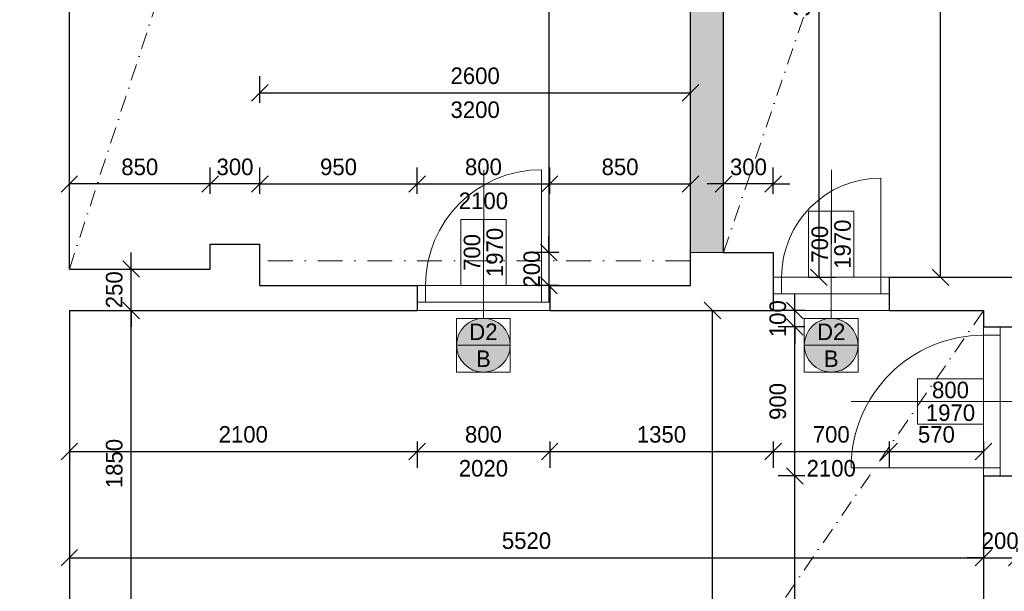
# Model space of a CAD drawing. Header units: millimetres. Extents: x -65956 to 5894746, y -14679 to 163521.
# Tile 55 of 89: x 18930 to 24875, y 2666 to 6120. Entities that reach past the tile are written whole.
import ezdxf

# ---------------------------------------------------------------- set-up
doc = ezdxf.new("R2010")
doc.units = ezdxf.units.MM
doc.linetypes.add('ČERCHOVANÁ', pattern=[1, 0.5, -0.25, 0, -0.25])
doc.layers.get('0').update_dxf_attribs({"lineweight": 5})
doc.layers.get('Defpoints').update_dxf_attribs({"color": 2, "lineweight": 30})
doc.layers.add('- pomocna', color=232, linetype='Continuous', lineweight=0, plot=False)
for name, color, linetype, lineweight in [('Bodko ciarkovana T', 200, 'ČERCHOVANÁ', 0), ('H stavba', 82, 'Continuous', 30), ('KOTY', 51, 'Continuous', 5), ('otvor', 163, 'Continuous', 5), ('RE-buranie', 41, 'Continuous', 18), ('Tbč stavba', 4, 'ČERCHOVANÁ', 0), ('VT kóty', 51, 'Continuous', 5), ('VT sanita', 210, 'Continuous', 5)]:
    doc.layers.add(name, color=color, linetype=linetype, lineweight=lineweight)
doc.styles.add('1-100_te_2mm_200', font='technic_.ttf', dxfattribs={"height": 200})
doc.styles.add('1-20_ce_5mm_100', font='GOTHIC.TTF', dxfattribs={"height": 100})
doc.styles.add('1-50_ce_2mm_100', font='GOTHIC.TTF', dxfattribs={"height": 100})
doc.dimstyles.new('technic_1-100', dxfattribs={"dimtxt": 200, "dimasz": 240, "dimexe": 300, "dimexo": 200, "dimgap": 100, "dimtad": 1, "dimdec": 1, "dimrnd": 0.5, "dimtxsty": '1-100_te_2mm_200', "dimblk": 'OBLIQUE', "dimcen": 2.5, "dimclrd": 256, "dimclrt": 256, "dimadec": 0, "dimazin": 0, "dimtfac": 1, "dimtdec": 1, "dimtix": 1, "dimtmove": 1, "dimatfit": 3, "dimldrblk": 'OBLIQUE', "dimfxl": 400, "dimfxlon": 1, "dimarcsym": 0})

# ---------------------------------------------------------------- blocks, each defined once
blk = doc.blocks.new('_Oblique')
at = {"color": 0, "linetype": 'ByBlock', "lineweight": -2}
blk.add_line((-0.5, -0.5), (0.5, 0.5), dxfattribs=at)
blk = doc.blocks.new('*D180')
at = {"layer": 'Defpoints', "color": 0, "transparency": 16777216}
for p in [(19230.1, 4363.3), (19603.7, 4363.3), (19230.1, 2513.3)]:
    blk.add_point(p, dxfattribs=at)
at = {"layer": 'KOTY', "color": 0, "lineweight": -2, "transparency": 16777216}
for p, q in [((19543.7, 4363.3), (19703.7, 4363.3)), ((19543.7, 2513.3), (19703.7, 2513.3))]:
    blk.add_line(p, q, dxfattribs=at)
at = {"layer": 'KOTY', "lineweight": -2, "transparency": 16777216}
blk.add_line((19603.7, 2513.3), (19603.7, 4363.3), dxfattribs=at)
at = {"layer": 'KOTY', "lineweight": -2, "transparency": 16777216, "xscale": 100, "yscale": 100, "zscale": 100}
for p, rotation in [((19603.7, 4363.3), 90), ((19603.7, 2513.3), 270)]:
    blk.add_blockref('_Oblique', p, dxfattribs=dict(at, rotation=rotation))
at = {"layer": 'KOTY', "transparency": 16777216, "insert": (19501.1, 3438.3), "char_height": 100, "attachment_point": 5, "rotation": 90, "style": '1-20_ce_5mm_100'}
blk.add_mtext('1850', dxfattribs=at)
blk = doc.blocks.new('*D181')
at = {"layer": 'Defpoints', "color": 0, "transparency": 16777216}
for p in [(19230.1, 4363.3), (23113.5, 4363.3), (19280.1, -336.7)]:
    blk.add_point(p, dxfattribs=at)
at = {"layer": 'KOTY', "color": 0, "lineweight": -2, "transparency": 16777216}
for p, q in [((23053.5, 4363.3), (23213.5, 4363.3)), ((23053.5, -336.7), (23213.5, -336.7))]:
    blk.add_line(p, q, dxfattribs=at)
at = {"layer": 'KOTY', "lineweight": -2, "transparency": 16777216}
blk.add_line((23113.5, -336.7), (23113.5, 4363.3), dxfattribs=at)
at = {"layer": 'KOTY', "lineweight": -2, "transparency": 16777216, "xscale": 100, "yscale": 100, "zscale": 100}
for p, rotation in [((23113.5, 4363.3), 90), ((23113.5, -336.7), 270)]:
    blk.add_blockref('_Oblique', p, dxfattribs=dict(at, rotation=rotation))
at = {"layer": 'KOTY', "transparency": 16777216, "insert": (23011, 2013.3), "char_height": 100, "attachment_point": 5, "rotation": 90, "style": '1-20_ce_5mm_100'}
blk.add_mtext('4700', dxfattribs=at)
blk = doc.blocks.new('*D188')
at = {"layer": 'Defpoints', "color": 0, "transparency": 16777216}
for p in [(23610.3, 3363.3), (24750.1, 3363.3), (24750.1, -336.7)]:
    blk.add_point(p, dxfattribs=at)
at = {"layer": 'KOTY', "color": 0, "lineweight": -2, "transparency": 16777216}
for p, q in [((23670.3, 3363.3), (23510.3, 3363.3)), ((23670.3, -336.7), (23510.3, -336.7))]:
    blk.add_line(p, q, dxfattribs=at)
at = {"layer": 'KOTY', "lineweight": -2, "transparency": 16777216}
blk.add_line((23610.3, -336.7), (23610.3, 3363.3), dxfattribs=at)
at = {"layer": 'KOTY', "lineweight": -2, "transparency": 16777216, "xscale": 100, "yscale": 100, "zscale": 100}
for p, rotation in [((23610.3, 3363.3), 90), ((23610.3, -336.7), 270)]:
    blk.add_blockref('_Oblique', p, dxfattribs=dict(at, rotation=rotation))
at = {"layer": 'KOTY', "transparency": 16777216, "insert": (23507.8, 1513.3), "char_height": 100, "attachment_point": 5, "rotation": 90, "style": '1-20_ce_5mm_100'}
blk.add_mtext('3700', dxfattribs=at)
blk = doc.blocks.new('*D189')
at = {"layer": 'Defpoints', "color": 0, "transparency": 16777216}
for p in [(23610.3, 4263.3), (24750.1, 4263.3), (24750.1, 3363.3)]:
    blk.add_point(p, dxfattribs=at)
at = {"layer": 'KOTY', "color": 0, "lineweight": -2, "transparency": 16777216}
for p, q in [((23670.3, 4263.3), (23510.3, 4263.3)), ((23670.3, 3363.3), (23510.3, 3363.3))]:
    blk.add_line(p, q, dxfattribs=at)
at = {"layer": 'KOTY', "lineweight": -2, "transparency": 16777216}
blk.add_line((23610.3, 3363.3), (23610.3, 4263.3), dxfattribs=at)
at = {"layer": 'KOTY', "lineweight": -2, "transparency": 16777216, "xscale": 100, "yscale": 100, "zscale": 100}
for p, rotation in [((23610.3, 4263.3), 90), ((23610.3, 3363.3), 270)]:
    blk.add_blockref('_Oblique', p, dxfattribs=dict(at, rotation=rotation))
at = {"layer": 'KOTY', "transparency": 16777216, "insert": (23507.8, 3813.3), "char_height": 100, "attachment_point": 5, "rotation": 90, "style": '1-20_ce_5mm_100'}
blk.add_mtext('900', dxfattribs=at)
blk = doc.blocks.new('*D190')
at = {"layer": 'Defpoints', "color": 0, "transparency": 16777216}
for p in [(23610.3, 4363.3), (24750.1, 4363.3), (24750.1, 4263.3)]:
    blk.add_point(p, dxfattribs=at)
at = {"layer": 'KOTY', "lineweight": -2, "transparency": 16777216}
for p, q in [((23610.3, 4363.3), (23610.3, 4463.3)), ((23610.3, 4263.3), (23610.3, 4363.3)), ((23610.3, 4263.3), (23610.3, 4163.3))]:
    blk.add_line(p, q, dxfattribs=at)
at = {"layer": 'KOTY', "color": 0, "lineweight": -2, "transparency": 16777216}
for p, q in [((23670.3, 4363.3), (23510.3, 4363.3)), ((23670.3, 4263.3), (23510.3, 4263.3))]:
    blk.add_line(p, q, dxfattribs=at)
at = {"layer": 'KOTY', "lineweight": -2, "transparency": 16777216, "xscale": 100, "yscale": 100, "zscale": 100}
for p, rotation in [((23610.3, 4363.3), 270), ((23610.3, 4263.3), 90)]:
    blk.add_blockref('_Oblique', p, dxfattribs=dict(at, rotation=rotation))
at = {"layer": 'KOTY', "transparency": 16777216, "insert": (23507.8, 4313.3), "char_height": 100, "attachment_point": 5, "rotation": 90, "style": '1-20_ce_5mm_100'}
blk.add_mtext('100', dxfattribs=at)
blk = doc.blocks.new('*D191')
at = {"layer": 'Defpoints', "color": 0, "transparency": 16777216}
for p in [(19230.1, 4363.3), (24750.1, 4363.3), (24750.1, 2869.3)]:
    blk.add_point(p, dxfattribs=at)
at = {"layer": 'KOTY', "color": 0, "lineweight": -2, "transparency": 16777216}
for p, q in [((19230.1, 2929.3), (19230.1, 2769.3)), ((24750.1, 2929.3), (24750.1, 2769.3))]:
    blk.add_line(p, q, dxfattribs=at)
at = {"layer": 'KOTY', "lineweight": -2, "transparency": 16777216}
blk.add_line((19230.1, 2869.3), (24750.1, 2869.3), dxfattribs=at)
at = {"layer": 'KOTY', "lineweight": -2, "transparency": 16777216, "xscale": 100, "yscale": 100, "zscale": 100, "rotation": 180}
blk.add_blockref('_Oblique', (19230.1, 2869.3), dxfattribs=at)
at = {"layer": 'KOTY', "lineweight": -2, "transparency": 16777216, "xscale": 100, "yscale": 100, "zscale": 100}
blk.add_blockref('_Oblique', (24750.1, 2869.3), dxfattribs=at)
at = {"layer": 'KOTY', "transparency": 16777216, "insert": (21990.1, 2971.8), "char_height": 100, "attachment_point": 5, "style": '1-20_ce_5mm_100'}
blk.add_mtext('5520', dxfattribs=at)
blk = doc.blocks.new('*D195')
at = {"layer": 'Defpoints', "color": 0, "transparency": 16777216}
for p in [(22880.1, 9363.3), (22124.6, 4713.3), (22980.1, 4713.3)]:
    blk.add_point(p, dxfattribs=at)
at = {"layer": 'KOTY', "color": 0, "lineweight": -2, "transparency": 16777216}
for p, q in [((22184.6, 9363.3), (22024.6, 9363.3)), ((22184.6, 4713.3), (22024.6, 4713.3))]:
    blk.add_line(p, q, dxfattribs=at)
at = {"layer": 'KOTY', "lineweight": -2, "transparency": 16777216}
blk.add_line((22124.6, 9363.3), (22124.6, 4713.3), dxfattribs=at)
at = {"layer": 'KOTY', "lineweight": -2, "transparency": 16777216, "xscale": 100, "yscale": 100, "zscale": 100}
for p, rotation in [((22124.6, 9363.3), 90), ((22124.6, 4713.3), 270)]:
    blk.add_blockref('_Oblique', p, dxfattribs=dict(at, rotation=rotation))
at = {"layer": 'KOTY', "transparency": 16777216, "insert": (22022.1, 7038.3), "char_height": 100, "attachment_point": 5, "rotation": 90, "style": '1-20_ce_5mm_100'}
blk.add_mtext('4650', dxfattribs=at)
blk = doc.blocks.new('*D196')
at = {"layer": 'Defpoints', "color": 0, "transparency": 16777216}
for p in [(19230.1, 4613.3), (19603.7, 4613.3), (19230.1, 4363.3)]:
    blk.add_point(p, dxfattribs=at)
at = {"layer": 'KOTY', "lineweight": -2, "transparency": 16777216}
for p, q in [((19603.7, 4613.3), (19603.7, 4713.3)), ((19603.7, 4363.3), (19603.7, 4613.3)), ((19603.7, 4363.3), (19603.7, 4263.3))]:
    blk.add_line(p, q, dxfattribs=at)
at = {"layer": 'KOTY', "color": 0, "lineweight": -2, "transparency": 16777216}
for p, q in [((19543.7, 4613.3), (19703.7, 4613.3)), ((19543.7, 4363.3), (19703.7, 4363.3))]:
    blk.add_line(p, q, dxfattribs=at)
at = {"layer": 'KOTY', "lineweight": -2, "transparency": 16777216, "xscale": 100, "yscale": 100, "zscale": 100}
for p, rotation in [((19603.7, 4613.3), 270), ((19603.7, 4363.3), 90)]:
    blk.add_blockref('_Oblique', p, dxfattribs=dict(at, rotation=rotation))
at = {"layer": 'KOTY', "transparency": 16777216, "insert": (19501.1, 4488.3), "char_height": 100, "attachment_point": 5, "rotation": 90, "style": '1-20_ce_5mm_100'}
blk.add_mtext('250', dxfattribs=at)
blk = doc.blocks.new('*D197')
at = {"layer": 'Defpoints', "color": 0, "transparency": 16777216}
for p in [(21330.1, 5127.4), (20380.1, 4763.3), (21330.1, 4363.3)]:
    blk.add_point(p, dxfattribs=at)
at = {"layer": 'KOTY', "color": 0, "lineweight": -2, "transparency": 16777216}
for p, q in [((20380.1, 5067.4), (20380.1, 5227.4)), ((21330.1, 5067.4), (21330.1, 5227.4))]:
    blk.add_line(p, q, dxfattribs=at)
at = {"layer": 'KOTY', "lineweight": -2, "transparency": 16777216}
blk.add_line((20380.1, 5127.4), (21330.1, 5127.4), dxfattribs=at)
at = {"layer": 'KOTY', "lineweight": -2, "transparency": 16777216, "xscale": 100, "yscale": 100, "zscale": 100, "rotation": 180}
blk.add_blockref('_Oblique', (20380.1, 5127.4), dxfattribs=at)
at = {"layer": 'KOTY', "lineweight": -2, "transparency": 16777216, "xscale": 100, "yscale": 100, "zscale": 100}
blk.add_blockref('_Oblique', (21330.1, 5127.4), dxfattribs=at)
at = {"layer": 'KOTY', "transparency": 16777216, "insert": (20855.1, 5229.9), "char_height": 100, "attachment_point": 5, "style": '1-20_ce_5mm_100'}
blk.add_mtext('950', dxfattribs=at)
blk = doc.blocks.new('*D198')
at = {"layer": 'Defpoints', "color": 0, "transparency": 16777216}
for p in [(22130.1, 5127.4), (22130.1, 4513.3), (21330.1, 4363.3)]:
    blk.add_point(p, dxfattribs=at)
at = {"layer": 'KOTY', "color": 0, "lineweight": -2, "transparency": 16777216}
for p, q in [((21330.1, 5067.4), (21330.1, 5227.4)), ((22130.1, 5067.4), (22130.1, 5227.4))]:
    blk.add_line(p, q, dxfattribs=at)
at = {"layer": 'KOTY', "lineweight": -2, "transparency": 16777216}
blk.add_line((21330.1, 5127.4), (22130.1, 5127.4), dxfattribs=at)
at = {"layer": 'KOTY', "lineweight": -2, "transparency": 16777216, "xscale": 100, "yscale": 100, "zscale": 100, "rotation": 180}
blk.add_blockref('_Oblique', (21330.1, 5127.4), dxfattribs=at)
at = {"layer": 'KOTY', "lineweight": -2, "transparency": 16777216, "xscale": 100, "yscale": 100, "zscale": 100}
blk.add_blockref('_Oblique', (22130.1, 5127.4), dxfattribs=at)
at = {"layer": 'KOTY', "transparency": 16777216, "char_height": 100, "attachment_point": 5, "style": '1-20_ce_5mm_100'}
for s, insert in [('800', (21730.1, 5229.9)), ('2100', (21730.1, 5024.8))]:
    blk.add_mtext(s, dxfattribs=dict(at, insert=insert))
blk = doc.blocks.new('*D199')
at = {"layer": 'Defpoints', "color": 0, "transparency": 16777216}
for p in [(22980.1, 5127.4), (22130.1, 4513.3), (22980.1, 4513.3)]:
    blk.add_point(p, dxfattribs=at)
at = {"layer": 'KOTY', "color": 0, "lineweight": -2, "transparency": 16777216}
for p, q in [((22130.1, 5067.4), (22130.1, 5227.4)), ((22980.1, 5067.4), (22980.1, 5227.4))]:
    blk.add_line(p, q, dxfattribs=at)
at = {"layer": 'KOTY', "lineweight": -2, "transparency": 16777216}
blk.add_line((22130.1, 5127.4), (22980.1, 5127.4), dxfattribs=at)
at = {"layer": 'KOTY', "lineweight": -2, "transparency": 16777216, "xscale": 100, "yscale": 100, "zscale": 100, "rotation": 180}
blk.add_blockref('_Oblique', (22130.1, 5127.4), dxfattribs=at)
at = {"layer": 'KOTY', "lineweight": -2, "transparency": 16777216, "xscale": 100, "yscale": 100, "zscale": 100}
blk.add_blockref('_Oblique', (22980.1, 5127.4), dxfattribs=at)
at = {"layer": 'KOTY', "transparency": 16777216, "insert": (22555.1, 5229.9), "char_height": 100, "attachment_point": 5, "style": '1-20_ce_5mm_100'}
blk.add_mtext('850', dxfattribs=at)
blk = doc.blocks.new('*D224')
at = {"layer": 'Defpoints', "color": 0, "transparency": 16777216}
for p in [(24750.1, 4363.3), (24950.1, 3363.3), (24950.1, 2869.3)]:
    blk.add_point(p, dxfattribs=at)
at = {"layer": 'KOTY', "color": 0, "lineweight": -2, "transparency": 16777216}
for p, q in [((24750.1, 2929.3), (24750.1, 2769.3)), ((24950.1, 2929.3), (24950.1, 2769.3))]:
    blk.add_line(p, q, dxfattribs=at)
at = {"layer": 'KOTY', "lineweight": -2, "transparency": 16777216}
for p, q in [((24750.1, 2869.3), (24650.1, 2869.3)), ((24750.1, 2869.3), (24950.1, 2869.3)), ((24950.1, 2869.3), (25050.1, 2869.3))]:
    blk.add_line(p, q, dxfattribs=at)
at = {"layer": 'KOTY', "lineweight": -2, "transparency": 16777216, "xscale": 100, "yscale": 100, "zscale": 100}
blk.add_blockref('_Oblique', (24750.1, 2869.3), dxfattribs=at)
at = {"layer": 'KOTY', "lineweight": -2, "transparency": 16777216, "xscale": 100, "yscale": 100, "zscale": 100, "rotation": 180}
blk.add_blockref('_Oblique', (24950.1, 2869.3), dxfattribs=at)
at = {"layer": 'KOTY', "transparency": 16777216, "insert": (24850.1, 2971.8), "char_height": 100, "attachment_point": 5, "style": '1-20_ce_5mm_100'}
blk.add_mtext('200', dxfattribs=at)
blk = doc.blocks.new('*D229')
at = {"layer": 'Defpoints', "color": 0, "transparency": 16777216}
for p in [(23180.1, 8013.3), (23480.1, 4563.3), (23755.6, 4563.3)]:
    blk.add_point(p, dxfattribs=at)
at = {"layer": 'KOTY', "color": 0, "lineweight": -2, "transparency": 16777216}
for p, q in [((23695.6, 8013.3), (23855.6, 8013.3)), ((23695.6, 4563.3), (23855.6, 4563.3))]:
    blk.add_line(p, q, dxfattribs=at)
at = {"layer": 'KOTY', "lineweight": -2, "transparency": 16777216}
blk.add_line((23755.6, 8013.3), (23755.6, 4563.3), dxfattribs=at)
at = {"layer": 'KOTY', "lineweight": -2, "transparency": 16777216, "xscale": 100, "yscale": 100, "zscale": 100}
for p, rotation in [((23755.6, 8013.3), 90), ((23755.6, 4563.3), 270)]:
    blk.add_blockref('_Oblique', p, dxfattribs=dict(at, rotation=rotation))
at = {"layer": 'KOTY', "transparency": 16777216, "insert": (23653.1, 6288.3), "char_height": 100, "attachment_point": 5, "rotation": 90, "style": '1-20_ce_5mm_100'}
blk.add_mtext('3450', dxfattribs=at)
blk = doc.blocks.new('*D303')
at = {"layer": 'Defpoints', "color": 0, "transparency": 16777216}
for p in [(20080.1, 5127.4), (20080.1, 4763.3), (20380.1, 4763.3)]:
    blk.add_point(p, dxfattribs=at)
at = {"layer": 'KOTY', "color": 0, "lineweight": -2, "transparency": 16777216}
for p, q in [((20080.1, 5067.4), (20080.1, 5227.4)), ((20380.1, 5067.4), (20380.1, 5227.4))]:
    blk.add_line(p, q, dxfattribs=at)
at = {"layer": 'KOTY', "lineweight": -2, "transparency": 16777216}
for p, q in [((20080.1, 5127.4), (19980.1, 5127.4)), ((20380.1, 5127.4), (20080.1, 5127.4)), ((20380.1, 5127.4), (20480.1, 5127.4))]:
    blk.add_line(p, q, dxfattribs=at)
at = {"layer": 'KOTY', "lineweight": -2, "transparency": 16777216, "xscale": 100, "yscale": 100, "zscale": 100}
blk.add_blockref('_Oblique', (20080.1, 5127.4), dxfattribs=at)
at = {"layer": 'KOTY', "lineweight": -2, "transparency": 16777216, "xscale": 100, "yscale": 100, "zscale": 100, "rotation": 180}
blk.add_blockref('_Oblique', (20380.1, 5127.4), dxfattribs=at)
at = {"layer": 'KOTY', "transparency": 16777216, "insert": (20230.1, 5229.9), "char_height": 100, "attachment_point": 5, "style": '1-20_ce_5mm_100'}
blk.add_mtext('300', dxfattribs=at)
blk = doc.blocks.new('*D304')
at = {"layer": 'Defpoints', "color": 0, "transparency": 16777216}
for p in [(19230.1, 5127.4), (20080.1, 4763.3), (19230.1, 4613.3)]:
    blk.add_point(p, dxfattribs=at)
at = {"layer": 'KOTY', "color": 0, "lineweight": -2, "transparency": 16777216}
for p, q in [((19230.1, 5067.4), (19230.1, 5227.4)), ((20080.1, 5067.4), (20080.1, 5227.4))]:
    blk.add_line(p, q, dxfattribs=at)
at = {"layer": 'KOTY', "lineweight": -2, "transparency": 16777216}
blk.add_line((20080.1, 5127.4), (19230.1, 5127.4), dxfattribs=at)
at = {"layer": 'KOTY', "lineweight": -2, "transparency": 16777216, "xscale": 100, "yscale": 100, "zscale": 100, "rotation": 180}
blk.add_blockref('_Oblique', (19230.1, 5127.4), dxfattribs=at)
at = {"layer": 'KOTY', "lineweight": -2, "transparency": 16777216, "xscale": 100, "yscale": 100, "zscale": 100}
blk.add_blockref('_Oblique', (20080.1, 5127.4), dxfattribs=at)
at = {"layer": 'KOTY', "transparency": 16777216, "insert": (19655.1, 5229.9), "char_height": 100, "attachment_point": 5, "style": '1-20_ce_5mm_100'}
blk.add_mtext('850', dxfattribs=at)
blk = doc.blocks.new('*D305')
at = {"layer": 'Defpoints', "color": 0, "transparency": 16777216}
for p in [(19230.1, 4363.3), (21330.1, 4363.3), (21330.1, 3511.4)]:
    blk.add_point(p, dxfattribs=at)
at = {"layer": 'KOTY', "color": 0, "lineweight": -2, "transparency": 16777216}
for p, q in [((19230.1, 3571.4), (19230.1, 3411.4)), ((21330.1, 3571.4), (21330.1, 3411.4))]:
    blk.add_line(p, q, dxfattribs=at)
at = {"layer": 'KOTY', "lineweight": -2, "transparency": 16777216}
blk.add_line((19230.1, 3511.4), (21330.1, 3511.4), dxfattribs=at)
at = {"layer": 'KOTY', "lineweight": -2, "transparency": 16777216, "xscale": 100, "yscale": 100, "zscale": 100, "rotation": 180}
blk.add_blockref('_Oblique', (19230.1, 3511.4), dxfattribs=at)
at = {"layer": 'KOTY', "lineweight": -2, "transparency": 16777216, "xscale": 100, "yscale": 100, "zscale": 100}
blk.add_blockref('_Oblique', (21330.1, 3511.4), dxfattribs=at)
at = {"layer": 'KOTY', "transparency": 16777216, "insert": (20280.1, 3613.9), "char_height": 100, "attachment_point": 5, "style": '1-20_ce_5mm_100'}
blk.add_mtext('2100', dxfattribs=at)
blk = doc.blocks.new('*D306')
at = {"layer": 'Defpoints', "color": 0, "transparency": 16777216}
for p in [(21330.1, 4363.3), (22130.1, 4363.3), (22130.1, 3511.4)]:
    blk.add_point(p, dxfattribs=at)
at = {"layer": 'KOTY', "color": 0, "lineweight": -2, "transparency": 16777216}
for p, q in [((21330.1, 3571.4), (21330.1, 3411.4)), ((22130.1, 3571.4), (22130.1, 3411.4))]:
    blk.add_line(p, q, dxfattribs=at)
at = {"layer": 'KOTY', "lineweight": -2, "transparency": 16777216}
blk.add_line((21330.1, 3511.4), (22130.1, 3511.4), dxfattribs=at)
at = {"layer": 'KOTY', "lineweight": -2, "transparency": 16777216, "xscale": 100, "yscale": 100, "zscale": 100, "rotation": 180}
blk.add_blockref('_Oblique', (21330.1, 3511.4), dxfattribs=at)
at = {"layer": 'KOTY', "lineweight": -2, "transparency": 16777216, "xscale": 100, "yscale": 100, "zscale": 100}
blk.add_blockref('_Oblique', (22130.1, 3511.4), dxfattribs=at)
at = {"layer": 'KOTY', "transparency": 16777216, "char_height": 100, "attachment_point": 5, "style": '1-20_ce_5mm_100'}
for s, insert in [('800', (21730.1, 3613.9)), ('2020', (21730.1, 3408.9))]:
    blk.add_mtext(s, dxfattribs=dict(at, insert=insert))
blk = doc.blocks.new('*D307')
at = {"layer": 'Defpoints', "color": 0, "transparency": 16777216}
for p in [(22130.1, 4363.3), (23480.1, 4363.3), (23480.1, 3511.4)]:
    blk.add_point(p, dxfattribs=at)
at = {"layer": 'KOTY', "color": 0, "lineweight": -2, "transparency": 16777216}
for p, q in [((22130.1, 3571.4), (22130.1, 3411.4)), ((23480.1, 3571.4), (23480.1, 3411.4))]:
    blk.add_line(p, q, dxfattribs=at)
at = {"layer": 'KOTY', "lineweight": -2, "transparency": 16777216}
blk.add_line((22130.1, 3511.4), (23480.1, 3511.4), dxfattribs=at)
at = {"layer": 'KOTY', "lineweight": -2, "transparency": 16777216, "xscale": 100, "yscale": 100, "zscale": 100, "rotation": 180}
blk.add_blockref('_Oblique', (22130.1, 3511.4), dxfattribs=at)
at = {"layer": 'KOTY', "lineweight": -2, "transparency": 16777216, "xscale": 100, "yscale": 100, "zscale": 100}
blk.add_blockref('_Oblique', (23480.1, 3511.4), dxfattribs=at)
at = {"layer": 'KOTY', "transparency": 16777216, "insert": (22805.1, 3613.9), "char_height": 100, "attachment_point": 5, "style": '1-20_ce_5mm_100'}
blk.add_mtext('1350', dxfattribs=at)
blk = doc.blocks.new('*D308')
at = {"layer": 'Defpoints', "color": 0, "transparency": 16777216}
for p in [(23480.1, 4363.3), (24180.1, 4363.3), (24180.1, 3511.4)]:
    blk.add_point(p, dxfattribs=at)
at = {"layer": 'KOTY', "color": 0, "lineweight": -2, "transparency": 16777216}
for p, q in [((23480.1, 3571.4), (23480.1, 3411.4)), ((24180.1, 3571.4), (24180.1, 3411.4))]:
    blk.add_line(p, q, dxfattribs=at)
at = {"layer": 'KOTY', "lineweight": -2, "transparency": 16777216}
blk.add_line((23480.1, 3511.4), (24180.1, 3511.4), dxfattribs=at)
at = {"layer": 'KOTY', "lineweight": -2, "transparency": 16777216, "xscale": 100, "yscale": 100, "zscale": 100, "rotation": 180}
blk.add_blockref('_Oblique', (23480.1, 3511.4), dxfattribs=at)
at = {"layer": 'KOTY', "lineweight": -2, "transparency": 16777216, "xscale": 100, "yscale": 100, "zscale": 100}
blk.add_blockref('_Oblique', (24180.1, 3511.4), dxfattribs=at)
at = {"layer": 'KOTY', "transparency": 16777216, "char_height": 100, "attachment_point": 5, "style": '1-20_ce_5mm_100'}
for s, insert in [('700', (23830.1, 3613.9)), ('2100', (23830.1, 3408.9))]:
    blk.add_mtext(s, dxfattribs=dict(at, insert=insert))
blk = doc.blocks.new('*D309')
at = {"layer": 'Defpoints', "color": 0, "transparency": 16777216}
for p in [(24180.1, 4363.3), (24750.1, 4363.3), (24750.1, 3511.4)]:
    blk.add_point(p, dxfattribs=at)
at = {"layer": 'KOTY', "color": 0, "lineweight": -2, "transparency": 16777216}
for p, q in [((24180.1, 3571.4), (24180.1, 3411.4)), ((24750.1, 3571.4), (24750.1, 3411.4))]:
    blk.add_line(p, q, dxfattribs=at)
at = {"layer": 'KOTY', "lineweight": -2, "transparency": 16777216}
blk.add_line((24180.1, 3511.4), (24750.1, 3511.4), dxfattribs=at)
at = {"layer": 'KOTY', "lineweight": -2, "transparency": 16777216, "xscale": 100, "yscale": 100, "zscale": 100, "rotation": 180}
blk.add_blockref('_Oblique', (24180.1, 3511.4), dxfattribs=at)
at = {"layer": 'KOTY', "lineweight": -2, "transparency": 16777216, "xscale": 100, "yscale": 100, "zscale": 100}
blk.add_blockref('_Oblique', (24750.1, 3511.4), dxfattribs=at)
at = {"layer": 'KOTY', "transparency": 16777216, "insert": (24465.1, 3613.9), "char_height": 100, "attachment_point": 5, "style": '1-20_ce_5mm_100'}
blk.add_mtext('570', dxfattribs=at)
blk = doc.blocks.new('*D310')
at = {"layer": 'Defpoints', "color": 0, "transparency": 16777216}
for p in [(23180.1, 5127.4), (23180.1, 4713.3), (23480.1, 4713.3)]:
    blk.add_point(p, dxfattribs=at)
at = {"layer": 'KOTY', "color": 0, "lineweight": -2, "transparency": 16777216}
for p, q in [((23180.1, 5067.4), (23180.1, 5227.4)), ((23480.1, 5067.4), (23480.1, 5227.4))]:
    blk.add_line(p, q, dxfattribs=at)
at = {"layer": 'KOTY', "lineweight": -2, "transparency": 16777216}
for p, q in [((23180.1, 5127.4), (23080.1, 5127.4)), ((23480.1, 5127.4), (23180.1, 5127.4)), ((23480.1, 5127.4), (23580.1, 5127.4))]:
    blk.add_line(p, q, dxfattribs=at)
at = {"layer": 'KOTY', "lineweight": -2, "transparency": 16777216, "xscale": 100, "yscale": 100, "zscale": 100}
blk.add_blockref('_Oblique', (23180.1, 5127.4), dxfattribs=at)
at = {"layer": 'KOTY', "lineweight": -2, "transparency": 16777216, "xscale": 100, "yscale": 100, "zscale": 100, "rotation": 180}
blk.add_blockref('_Oblique', (23480.1, 5127.4), dxfattribs=at)
at = {"layer": 'KOTY', "transparency": 16777216, "insert": (23330.1, 5229.9), "char_height": 100, "attachment_point": 5, "style": '1-20_ce_5mm_100'}
blk.add_mtext('300', dxfattribs=at)
blk = doc.blocks.new('*D311')
at = {"layer": 'Defpoints', "color": 0, "transparency": 16777216}
for p in [(24180.1, 9363.3), (24490.3, 9363.3), (24180.1, 4563.3)]:
    blk.add_point(p, dxfattribs=at)
at = {"layer": 'KOTY', "color": 0, "lineweight": -2, "transparency": 16777216}
for p, q in [((24430.3, 9363.3), (24590.3, 9363.3)), ((24430.3, 4563.3), (24590.3, 4563.3))]:
    blk.add_line(p, q, dxfattribs=at)
at = {"layer": 'KOTY', "lineweight": -2, "transparency": 16777216}
blk.add_line((24490.3, 4563.3), (24490.3, 9363.3), dxfattribs=at)
at = {"layer": 'KOTY', "lineweight": -2, "transparency": 16777216, "xscale": 100, "yscale": 100, "zscale": 100}
for p, rotation in [((24490.3, 9363.3), 90), ((24490.3, 4563.3), 270)]:
    blk.add_blockref('_Oblique', p, dxfattribs=dict(at, rotation=rotation))
at = {"layer": 'KOTY', "transparency": 16777216, "insert": (24387.8, 6963.3), "char_height": 100, "attachment_point": 5, "rotation": 90, "style": '1-20_ce_5mm_100'}
blk.add_mtext('4800', dxfattribs=at)
blk = doc.blocks.new('*D353')
at = {"layer": 'Defpoints', "color": 0, "transparency": 16777216}
for p in [(22980.1, 5677.8), (20380.1, 4763.3), (22980.1, 4763.3)]:
    blk.add_point(p, dxfattribs=at)
at = {"layer": 'KOTY', "color": 0, "lineweight": -2, "transparency": 16777216}
for p, q in [((20380.1, 5617.8), (20380.1, 5777.8)), ((22980.1, 5617.8), (22980.1, 5777.8))]:
    blk.add_line(p, q, dxfattribs=at)
at = {"layer": 'KOTY', "lineweight": -2, "transparency": 16777216}
blk.add_line((20380.1, 5677.8), (22980.1, 5677.8), dxfattribs=at)
at = {"layer": 'KOTY', "lineweight": -2, "transparency": 16777216, "xscale": 100, "yscale": 100, "zscale": 100, "rotation": 180}
blk.add_blockref('_Oblique', (20380.1, 5677.8), dxfattribs=at)
at = {"layer": 'KOTY', "lineweight": -2, "transparency": 16777216, "xscale": 100, "yscale": 100, "zscale": 100}
blk.add_blockref('_Oblique', (22980.1, 5677.8), dxfattribs=at)
at = {"layer": 'KOTY', "transparency": 16777216, "char_height": 100, "attachment_point": 5, "style": '1-20_ce_5mm_100'}
for s, insert in [('2600', (21680.1, 5780.3)), ('3200', (21680.1, 5575.3))]:
    blk.add_mtext(s, dxfattribs=dict(at, insert=insert))
blk = doc.blocks.new('*T354')
at = {"layer": 'Defpoints', "color": 8, "linetype": 'ByBlock', "lineweight": 0, "transparency": 16777216}
for p, q in [((-274.7, 0), (-274.7, 400)), ((0, 400), (-274.7, 400)), ((-137.3, 0), (-137.3, 400)), ((0, 0), (0, 400)), ((0, 0), (-274.7, 0))]:
    blk.add_line(p, q, dxfattribs=at)
at = {"layer": 'VT kóty', "color": 0, "transparency": 16777216, "char_height": 100, "width": 396, "attachment_point": 5, "rotation": 90, "style": '1-50_ce_2mm_100'}
for s, insert in [('700', (-206, 200)), ('1970', (-68.7, 200))]:
    blk.add_mtext(s, dxfattribs=dict(at, insert=insert))
blk = doc.blocks.new('*T355')
at = {"layer": 'Defpoints', "color": 8, "linetype": 'ByBlock', "lineweight": 0, "transparency": 16777216}
for p, q in [((0, 0), (324.9, 0)), ((0, 0), (0, -324.9)), ((324.9, 0), (324.9, -324.9)), ((0, -162.5), (324.9, -162.5)), ((0, -324.9), (324.9, -324.9))]:
    blk.add_line(p, q, dxfattribs=at)
at = {"layer": 'VT kóty', "color": 0, "transparency": 16777216, "char_height": 100, "width": 320.944, "attachment_point": 5, "style": '1-50_ce_2mm_100'}
for s, insert in [('D2', (162.5, -81.2)), ('B', (162.5, -243.7))]:
    blk.add_mtext(s, dxfattribs=dict(at, insert=insert))
blk = doc.blocks.new('*T357')
at = {"layer": 'Defpoints', "color": 8, "linetype": 'ByBlock', "lineweight": 0, "transparency": 16777216}
for p, q in [((-274.7, 0), (-274.7, 400)), ((0, 400), (-274.7, 400)), ((-137.3, 0), (-137.3, 400)), ((0, 0), (0, 400)), ((0, 0), (-274.7, 0))]:
    blk.add_line(p, q, dxfattribs=at)
at = {"layer": 'VT kóty', "color": 0, "transparency": 16777216, "char_height": 100, "width": 396, "attachment_point": 5, "rotation": 90, "style": '1-50_ce_2mm_100'}
for s, insert in [('700', (-206, 200)), ('1970', (-68.7, 200))]:
    blk.add_mtext(s, dxfattribs=dict(at, insert=insert))
blk = doc.blocks.new('*T356')
at = {"layer": 'Defpoints', "color": 8, "linetype": 'ByBlock', "lineweight": 0, "transparency": 16777216}
for p, q in [((0, 0), (324.9, 0)), ((0, 0), (0, -324.9)), ((324.9, 0), (324.9, -324.9)), ((0, -162.5), (324.9, -162.5)), ((0, -324.9), (324.9, -324.9))]:
    blk.add_line(p, q, dxfattribs=at)
at = {"layer": 'VT kóty', "color": 0, "transparency": 16777216, "char_height": 100, "width": 320.944, "attachment_point": 5, "style": '1-50_ce_2mm_100'}
for s, insert in [('D2', (162.5, -81.2)), ('B', (162.5, -243.7))]:
    blk.add_mtext(s, dxfattribs=dict(at, insert=insert))
blk = doc.blocks.new('*T370')
at = {"layer": 'Defpoints', "color": 8, "linetype": 'ByBlock', "lineweight": 0, "transparency": 16777216}
for p, q in [((0, 274.7), (400, 274.7)), ((0, 0), (0, 274.7)), ((400, 0), (400, 274.7)), ((0, 137.3), (400, 137.3)), ((0, 0), (400, 0))]:
    blk.add_line(p, q, dxfattribs=at)
at = {"layer": 'VT kóty', "color": 0, "transparency": 16777216, "char_height": 100, "width": 396, "attachment_point": 5, "style": '1-50_ce_2mm_100'}
for s, insert in [('800', (200, 206)), ('1970', (200, 68.7))]:
    blk.add_mtext(s, dxfattribs=dict(at, insert=insert))
blk = doc.blocks.new('*D926')
at = {"layer": 'Defpoints', "color": 0, "transparency": 16777216}
for p in [(22980.1, 4713.3), (22124.6, 4513.3), (22980.1, 4513.3)]:
    blk.add_point(p, dxfattribs=at)
at = {"layer": 'KOTY', "lineweight": -2, "transparency": 16777216}
for p, q in [((22124.6, 4713.3), (22124.6, 4813.3)), ((22124.6, 4713.3), (22124.6, 4513.3)), ((22124.6, 4513.3), (22124.6, 4413.3))]:
    blk.add_line(p, q, dxfattribs=at)
at = {"layer": 'KOTY', "color": 0, "lineweight": -2, "transparency": 16777216}
for p, q in [((22184.6, 4713.3), (22024.6, 4713.3)), ((22184.6, 4513.3), (22024.6, 4513.3))]:
    blk.add_line(p, q, dxfattribs=at)
at = {"layer": 'KOTY', "lineweight": -2, "transparency": 16777216, "xscale": 100, "yscale": 100, "zscale": 100}
for p, rotation in [((22124.6, 4713.3), 270), ((22124.6, 4513.3), 90)]:
    blk.add_blockref('_Oblique', p, dxfattribs=dict(at, rotation=rotation))
at = {"layer": 'KOTY', "transparency": 16777216, "insert": (22022.1, 4613.3), "char_height": 100, "attachment_point": 5, "rotation": 90, "style": '1-20_ce_5mm_100'}
blk.add_mtext('200', dxfattribs=at)

msp = doc.modelspace()

# ---------------------------------------------------------------- hatches: boundary and pattern name
at = {"layer": 'RE-buranie'}
h = msp.add_hatch(color=256, dxfattribs=at)
h.dxf.hatch_style = 1
h.paths.add_polyline_path([(23180.1, 9363.33), (22980.1, 9363.33), (22980.1, 8913.33), (23180.1, 8913.33)])
h.paths.add_polyline_path([(22980.1, 4713.33), (23180.1, 4713.33), (23180.1, 8013.33), (22980.1, 8013.33)])
for points in [[(21892.38, 4152.86, 1), (21567.44, 4152.86, 1)], [(23992.38, 4152.86, 1), (23667.44, 4152.86, 1)]]:
    msp.add_hatch(color=256, dxfattribs=at).paths.add_polyline_path(points)

# ---------------------------------------------------------------- linework, layer by layer
at = {"layer": '- pomocna'}
for points in [[(22980.1, 4513.33), (22980.1, 9363.33), (21980.1, 9363.33), (21980.1, 9513.33), (20530.1, 9513.33), (20530.1, 9363.33), (19230.1, 9363.33), (19230.1, 4613.33), (20080.1, 4613.33), (20080.1, 4763.33), (20380.1, 4763.33), (20380.1, 4513.33), (22980.1, 4513.33)], [(23180.1, 4713.33), (23480.1, 4713.33), (23480.1, 4563.33), (27650.1, 4563.33), (27650.1, 9363.33), (26030.1, 9363.33), (26030.1, 9513.33), (24580.1, 9513.33), (24580.1, 9363.33), (23180.1, 9363.33), (23180.1, 4713.33)], [(19280.1, -336.67), (20580.1, -336.67), (20580.1, -486.67), (22030.1, -486.67), (22030.1, -336.67), (24750.1, -336.67), (24750.1, 4363.33), (19230.1, 4363.33), (19230.1, 2513.33), (18930.1, 2513.33), (18930.1, -66.67), (19280.1, -66.67), (19280.1, -336.67)]]:
    msp.add_lwpolyline(points, dxfattribs=at)
msp.add_line((23180.1, 4713.33), (22980.1, 4713.33))
at = {"layer": 'Bodko ciarkovana T', "ltscale": 200}
for p, q in [((19230.1, 4613.33), (20207.14, 7596.19)), ((23180.1, 4713.33), (24157.14, 7596.19)), ((22302.68, 818.53), (24750.1, 4363.33))]:
    msp.add_line(p, q, dxfattribs=at)
at = {"layer": 'H stavba'}
for p, q in [((19230.1, 4613.33), (19230.1, 9363.33)), ((22980.1, 4513.33), (22980.1, 8013.33)), ((23180.1, 4713.33), (23180.1, 8013.33)), ((20080.1, 4763.33), (20380.1, 4763.33)), ((20080.1, 4613.33), (20080.1, 4763.33)), ((20380.1, 4513.33), (20380.1, 4763.33)), ((23180.1, 4713.33), (23480.1, 4713.33)), ((23480.1, 4713.33), (23480.1, 4363.33)), ((19230.1, 4613.33), (20080.1, 4613.33)), ((24180.1, 4563.33), (24180.1, 4363.33)), ((24180.1, 4563.33), (27650.1, 4563.33)), ((20380.1, 4513.33), (21330.1, 4513.33)), ((21330.1, 4513.33), (21330.1, 4363.33)), ((22130.1, 4513.33), (22130.1, 4363.33)), ((22130.1, 4513.33), (22980.1, 4513.33)), ((19230.1, 4363.33), (21330.1, 4363.33)), ((19230.1, 4363.33), (19230.1, 2513.33)), ((22130.1, 4363.33), (23480.1, 4363.33)), ((24180.1, 4363.33), (24750.1, 4363.33)), ((24750.1, 4363.33), (24750.1, 4263.33)), ((24750.1, 4263.33), (24950.1, 4263.33)), ((24750.1, 3363.33), (24950.1, 3363.33)), ((24750.1, 3363.33), (24750.1, -336.67))]:
    msp.add_line(p, q, dxfattribs=at)
at = {"layer": 'otvor'}
for p, q in [((22080.1, 4413.33), (22080.1, 5213.33)), ((24130.1, 5163.33), (24130.1, 4463.33)), ((23480.1, 4563.33), (24180.1, 4563.33)), ((24180.1, 4563.33), (23480.1, 4563.33)), ((23530.1, 4563.33), (23530.1, 4463.33)), ((21330.1, 4513.33), (22130.1, 4513.33)), ((21380.1, 4413.33), (21380.1, 4513.33)), ((24180.1, 4463.33), (23480.1, 4463.33)), ((21330.1, 4413.33), (22130.1, 4413.33)), ((24750.1, 4263.33), (24750.1, 3363.33)), ((24850.1, 4263.33), (24850.1, 3363.33)), ((24750.1, 4213.33), (24850.1, 4213.33)), ((23950.1, 3413.33), (24850.1, 3413.33))]:
    msp.add_line(p, q, dxfattribs=at)
for centre, radius in [((22080.1, 4513.33), 700), ((24130.1, 4563.33), 600), ((24750.1, 3413.33), 800)]:
    msp.add_arc(centre, radius, 90, 180, dxfattribs=at)
at = {"layer": 'Tbč stavba', "ltscale": 300}
for p, q in [((22980.1, 4663.33), (20380.1, 4663.33)), ((22130.1, 4363.33), (21330.1, 4363.33)), ((24180.1, 4363.33), (23480.1, 4363.33))]:
    msp.add_line(p, q, dxfattribs=at)
at = {"layer": 'VT sanita'}
for p, q in [((21731.62, 5213.33), (21729.91, 4313.33)), ((23831.62, 5213.33), (23829.91, 4313.33)), ((25000.1, 3813.38), (23950.1, 3813.19))]:
    msp.add_line(p, q, dxfattribs=at)
for centre in [(21729.91, 4152.86), (23829.91, 4152.86)]:
    msp.add_circle(centre, 162.47, dxfattribs=at)

# ---------------------------------------------------------------- block references
for name, p in [('*T357', (23967.43, 4563.33)), ('*T354', (21867.62, 4513.33)), ('*T355', (21567.44, 4315.33)), ('*T356', (23667.44, 4315.33)), ('*T370', (24350.1, 3676))]:
    msp.add_blockref(name, p)

# ---------------------------------------------------------------- dimensions: what is measured, and where the dimension line sits
at = {"layer": 'KOTY'}
for base, p1, p2, picture, middle in [((22124.63, 4713.33), (22880.1, 9363.33), (22980.1, 4713.33), '*D195', (22022.11, 7038.33)), ((24490.33, 9363.33), (24180.1, 4563.33), (24180.1, 9363.33), '*D311', (24387.82, 6963.33)), ((23755.63, 4563.33), (23180.1, 8013.33), (23480.1, 4563.33), '*D229', (23653.11, 6288.33)), ((22124.63, 4513.33), (22980.1, 4713.33), (22980.1, 4513.33), '*D926', (22022.11, 4613.33)), ((19603.65, 4613.33), (19230.1, 4363.33), (19230.1, 4613.33), '*D196', (19501.14, 4488.33)), ((23610.33, 4363.33), (24750.1, 4263.33), (24750.1, 4363.33), '*D190', (23507.81, 4313.33)), ((19603.65, 4363.33), (19230.1, 2513.33), (19230.1, 4363.33), '*D180', (19501.14, 3438.33)), ((23113.5, 4363.33), (19280.1, -336.67), (19230.1, 4363.33), '*D181', (23010.99, 2013.33)), ((23610.33, 4263.33), (24750.1, 3363.33), (24750.1, 4263.33), '*D189', (23507.81, 3813.33)), ((23610.33, 3363.33), (24750.1, -336.67), (24750.1, 3363.33), '*D188', (23507.81, 1513.33))]:
    dim = msp.add_linear_dim(base=base, p1=p1, p2=p2, angle=90, dimstyle='technic_1-100', override={"dimtxt": 100, "dimasz": 100, "dimexe": 100, "dimgap": 50, "dimtxsty": '1-20_ce_5mm_100', "dimfxl": 60}, dxfattribs=at)
    dim.commit()
    dim.dimension.update_dxf_attribs({"geometry": picture, "text_midpoint": middle})
for base, p1, p2, text, picture, middle in [((22980.1, 5677.79), (20380.1, 4763.33), (22980.1, 4763.33), '<>\\X 3200', '*D353', (21680.1, 5677.79)), ((22130.1, 5127.36), (21330.1, 4363.33), (22130.1, 4513.33), '<>\\X 2100', '*D198', (21730.1, 5127.36)), ((22130.1, 3511.41), (21330.1, 4363.33), (22130.1, 4363.33), '<>\\X 2020', '*D306', (21730.1, 3511.41)), ((24180.1, 3511.41), (23480.1, 4363.33), (24180.1, 4363.33), '<>\\X 2100', '*D308', (23830.1, 3511.41))]:
    dim = msp.add_linear_dim(base=base, p1=p1, p2=p2, text=text, dimstyle='technic_1-100', override={"dimtxt": 100, "dimasz": 100, "dimexe": 100, "dimgap": 50, "dimtxsty": '1-20_ce_5mm_100', "dimfxl": 60}, dxfattribs=at)
    dim.commit()
    dim.dimension.update_dxf_attribs({"geometry": picture, "text_midpoint": middle})
for base, p1, p2, picture, middle in [((19230.1, 5127.36), (20080.1, 4763.33), (19230.1, 4613.33), '*D304', (19655.1, 5229.88)), ((20080.1, 5127.36), (20380.1, 4763.33), (20080.1, 4763.33), '*D303', (20230.1, 5229.88)), ((21330.1, 5127.36), (20380.1, 4763.33), (21330.1, 4363.33), '*D197', (20855.1, 5229.88)), ((22980.1, 5127.36), (22130.1, 4513.33), (22980.1, 4513.33), '*D199', (22555.1, 5229.88)), ((23180.1, 5127.36), (23480.1, 4713.33), (23180.1, 4713.33), '*D310', (23330.1, 5229.88)), ((24750.1, 2869.27), (19230.1, 4363.33), (24750.1, 4363.33), '*D191', (21990.1, 2971.79)), ((21330.1, 3511.41), (19230.1, 4363.33), (21330.1, 4363.33), '*D305', (20280.1, 3613.93)), ((23480.1, 3511.41), (22130.1, 4363.33), (23480.1, 4363.33), '*D307', (22805.1, 3613.93)), ((24750.1, 3511.41), (24180.1, 4363.33), (24750.1, 4363.33), '*D309', (24465.1, 3613.93)), ((24950.1, 2869.27), (24750.1, 4363.33), (24950.1, 3363.33), '*D224', (24850.1, 2971.79))]:
    dim = msp.add_linear_dim(base=base, p1=p1, p2=p2, dimstyle='technic_1-100', override={"dimtxt": 100, "dimasz": 100, "dimexe": 100, "dimgap": 50, "dimtxsty": '1-20_ce_5mm_100', "dimfxl": 60}, dxfattribs=at)
    dim.commit()
    dim.dimension.update_dxf_attribs({"geometry": picture, "text_midpoint": middle})

doc.saveas('drawing.dxf')
